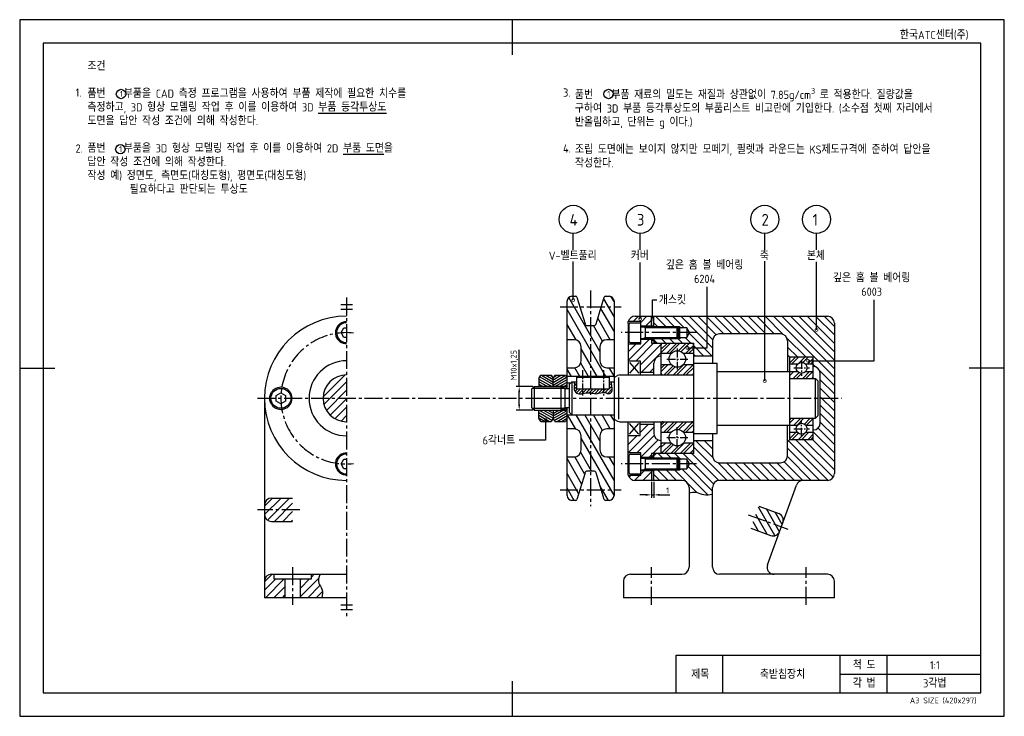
# Model space of a CAD drawing. Header units: millimetres. Extents: x 0 to 420, y 0 to 297.
import ezdxf
from ezdxf.enums import TextEntityAlignment as Align

# ---------------------------------------------------------------- set-up
doc = ezdxf.new("R2010")
doc.units = ezdxf.units.MM
doc.header["$LTSCALE"] = 0.4
doc.linetypes.add('CENTER2', pattern=[28.575, 19.05, -3.175, 3.175, -3.175])
for name, color, linetype in [('가는선', 1, 'Continuous'), ('문자', 2, 'Continuous'), ('외형선', 3, 'Continuous'), ('윤곽선', 5, 'Continuous'), ('중심선', 1, 'CENTER2')]:
    doc.layers.add(name, color=color, linetype=linetype)
doc.styles.get("Standard").update_dxf_attribs({"font": 'isocp.shx', "bigfont": 'whgtxt.shx'})
pattern_1 = [(45, (18.3947, 0), (-1.79605, 1.79605), [])]

# ---------------------------------------------------------------- blocks, each defined once
blk = doc.blocks.new('_DotSmall')
at = {"color": 0, "linetype": 'ByBlock', "const_width": 0.5}
blk.add_lwpolyline([(-0.0625, 0, 1), (0.0625, 0, 1)], format="xyb", close=True, dxfattribs=at)
blk = doc.blocks.new('*U2')
at = {"layer": '가는선'}
h = blk.add_hatch(dxfattribs=at)
h.set_pattern_fill('ANSI31', color=256, angle=75, style=0)
edge = h.paths.add_edge_path()
edge.add_ellipse((244.92, 167.57), major_axis=(1, 0), ratio=1, start_angle=270, end_angle=343)
edge.add_line((245.88, 167.27), (249.38, 178.71))
edge.add_ellipse((249.85, 178.57), major_axis=(0.146, 0.478), ratio=1, start_angle=17, end_angle=90, ccw=False)
edge.add_line((249.85, 179.07), (251.51, 179.07))
edge.add_ellipse((251.51, 177.07), major_axis=(2, 0), ratio=1, start_angle=0, end_angle=90, ccw=False)
edge.add_line((253.51, 177.07), (253.51, 160.57))
edge.add_line((253.51, 160.57), (250.51, 160.57))
edge.add_ellipse((250.51, 157.57), major_axis=(-3, 0), ratio=1, start_angle=270, end_angle=360)
edge.add_line((247.51, 157.57), (247.51, 151.57))
edge.add_ellipse((250.51, 151.57), major_axis=(0, -3), ratio=1, start_angle=270, end_angle=360)
edge.add_line((250.51, 148.57), (253.51, 148.57))
edge.add_line((253.51, 148.57), (253.51, 144.87))
edge.add_line((253.51, 144.87), (233.51, 144.87))
edge.add_line((233.51, 144.87), (233.51, 148.57))
edge.add_line((233.51, 148.57), (236.51, 148.57))
edge.add_ellipse((236.51, 151.57), major_axis=(3, 0), ratio=1, start_angle=270, end_angle=360)
edge.add_line((239.51, 151.57), (239.51, 157.57))
edge.add_ellipse((236.51, 157.57), major_axis=(0, 3), ratio=1, start_angle=270, end_angle=360)
edge.add_line((236.51, 160.57), (233.51, 160.57))
edge.add_line((233.51, 160.57), (233.51, 177.07))
edge.add_ellipse((235.51, 177.07), major_axis=(0, 2), ratio=1, start_angle=0, end_angle=90, ccw=False)
edge.add_line((235.51, 179.07), (237.16, 179.07))
edge.add_ellipse((237.16, 178.57), major_axis=(0.5, 0), ratio=1, start_angle=17, end_angle=90, ccw=False)
edge.add_line((237.64, 178.71), (241.14, 167.27))
edge.add_ellipse((242.09, 167.57), major_axis=(0.292, -0.956), ratio=1, start_angle=270, end_angle=343)
edge.add_line((242.09, 166.57), (244.92, 166.57))
edge = h.paths.add_edge_path()
edge.add_ellipse((244.92, 103.57), major_axis=(-0.292, 0.956), ratio=1, start_angle=270, end_angle=343)
edge.add_line((244.92, 104.57), (242.09, 104.57))
edge.add_ellipse((242.09, 103.57), major_axis=(-1, 0), ratio=1, start_angle=270, end_angle=343)
edge.add_line((241.14, 103.86), (237.64, 92.42))
edge.add_ellipse((237.16, 92.57), major_axis=(-0.146, -0.478), ratio=1, start_angle=17, end_angle=90, ccw=False)
edge.add_line((237.16, 92.07), (235.51, 92.07))
edge.add_ellipse((235.51, 94.07), major_axis=(-2, 0), ratio=1, start_angle=0, end_angle=90, ccw=False)
edge.add_line((233.51, 94.07), (233.51, 110.57))
edge.add_line((233.51, 110.57), (236.51, 110.57))
edge.add_ellipse((236.51, 113.57), major_axis=(3, 0), ratio=1, start_angle=270, end_angle=360)
edge.add_line((239.51, 113.57), (239.51, 119.57))
edge.add_ellipse((236.51, 119.57), major_axis=(0, 3), ratio=1, start_angle=270, end_angle=360)
edge.add_line((236.51, 122.57), (233.51, 122.57))
edge.add_line((233.51, 122.57), (233.51, 127.07))
edge.add_line((233.51, 127.07), (233.51, 128.57))
edge.add_line((233.51, 128.57), (253.51, 128.57))
edge.add_line((253.51, 128.57), (253.51, 127.29))
edge.add_line((253.51, 127.29), (253.51, 122.57))
edge.add_line((253.51, 122.57), (250.51, 122.57))
edge.add_ellipse((250.51, 119.57), major_axis=(-3, 0), ratio=1, start_angle=270, end_angle=360)
edge.add_line((247.51, 119.57), (247.51, 113.57))
edge.add_ellipse((250.51, 113.57), major_axis=(0, -3), ratio=1, start_angle=270, end_angle=360)
edge.add_line((250.51, 110.57), (253.51, 110.57))
edge.add_line((253.51, 110.57), (253.51, 94.07))
edge.add_ellipse((251.51, 94.07), major_axis=(0, -2), ratio=1, start_angle=0, end_angle=90, ccw=False)
edge.add_line((251.51, 92.07), (249.85, 92.07))
edge.add_ellipse((249.85, 92.57), major_axis=(-0.5, 0), ratio=1, start_angle=17, end_angle=90, ccw=False)
edge.add_line((249.38, 92.42), (245.88, 103.86))
h = blk.add_hatch(dxfattribs=at)
h.set_pattern_fill('ANSI31', color=256, scale=0.8)
h.paths.add_polyline_path([(273.51, 159.07), (269.51, 159.07), (269.51, 160.82), (264.91, 160.82), (264.91, 158.82), (259.51, 158.82), (259.51, 151.57), (264.71, 151.57), (264.71, 146.57), (270.51, 146.57), (270.51, 150.57, -0.414214), (273.51, 153.57)])
h.paths.add_polyline_path([(269.51, 170.57), (262.51, 170.57, 0.341999), (259.6, 168.32), (264.91, 168.32), (264.91, 166.32), (269.51, 166.32)])
h.paths.add_polyline_path([(273.51, 117.57, -0.414214), (270.51, 120.57), (270.51, 124.57), (264.71, 124.57), (264.71, 119.57), (259.51, 119.57), (259.51, 112.32), (264.91, 112.32), (264.91, 110.32), (269.51, 110.32), (269.51, 112.07), (273.51, 112.07)])
h.paths.add_polyline_path([(269.51, 104.82), (264.91, 104.82), (264.91, 102.82), (259.6, 102.82, 0.341999), (262.51, 100.57), (269.51, 100.57)])
h = blk.add_hatch(color=256, dxfattribs=at)
h.dxf.hatch_style = 1
h.paths.add_polyline_path([(270.51, 170.57), (269.51, 170.57), (269.51, 166.32), (270.51, 166.32)])
h.paths.add_polyline_path([(270.51, 160.82), (269.51, 160.82), (269.51, 160.07), (270.51, 160.07)])
h.paths.add_polyline_path([(270.51, 111.07), (269.51, 111.07), (269.51, 110.32), (270.51, 110.32)])
h.paths.add_polyline_path([(270.51, 104.82), (269.51, 104.82), (269.51, 100.57), (270.51, 100.57)])
h = blk.add_hatch(dxfattribs=at)
h.set_pattern_fill('ANSI31', color=256, scale=0.8, angle=90)
edge = h.paths.add_edge_path()
edge.add_line((347.51, 135.57), (341.51, 135.57))
edge.add_line((341.51, 135.57), (341.51, 125.07))
edge.add_arc((338.51, 125.07), 3, 270, 360, ccw=False)
edge.add_line((338.51, 122.07), (338.51, 118.07))
edge.add_line((338.51, 118.07), (328.51, 118.07))
edge.add_line((328.51, 118.07), (327.51, 117.07))
edge.add_line((327.51, 117.07), (327.51, 111.07))
edge.add_arc((324.51, 111.07), 3, -90, 0, ccw=False)
edge.add_line((324.51, 108.07), (298.51, 108.07))
edge.add_arc((298.51, 111.07), 3, 180, 270, ccw=False)
edge.add_line((295.51, 111.07), (295.51, 117.57))
edge.add_line((295.51, 117.57), (287.51, 117.57))
edge.add_line((287.51, 117.57), (287.51, 112.07))
edge.add_line((287.51, 112.07), (271.51, 112.07))
edge.add_line((271.51, 112.07), (270.51, 111.07))
edge.add_line((270.51, 111.07), (270.51, 110.07))
edge.add_line((270.51, 110.07), (280.42, 110.07))
edge.add_line((280.42, 110.07), (281.51, 110.07))
edge.add_line((281.51, 110.07), (282.26, 109.63))
edge.add_line((282.26, 109.63), (284.51, 109.63))
edge.add_line((284.51, 109.63), (285.75, 107.57))
edge.add_line((285.75, 107.57), (284.51, 105.5))
edge.add_line((284.51, 105.5), (282.26, 105.5))
edge.add_line((282.26, 105.5), (281.51, 105.07))
edge.add_line((281.51, 105.07), (270.51, 105.07))
edge.add_line((270.51, 105.07), (270.51, 100.57))
edge.add_line((270.51, 100.57), (282.51, 100.57))
edge.add_arc((282.51, 97.57), 3, 0, 90, ccw=False)
edge.add_line((285.51, 97.57), (285.51, 95.14))
edge.add_spline(control_points=[(285.51, 95.14), (286.53, 95.52), (288.63, 95.9), (291.91, 94.12), (294.27, 94.41), (295.51, 94.72)], knot_values=[3.623566, 3.623566, 3.623566, 3.623566, 6.851095, 10.2596, 13.993361, 13.993361, 13.993361, 13.993361], degree=3, periodic=0)
edge.add_line((295.51, 94.72), (295.51, 97.57))
edge.add_arc((298.51, 97.57), 3, 90, 180, ccw=False)
edge.add_line((298.51, 100.57), (344.51, 100.57))
edge.add_arc((344.51, 103.57), 3, 270, 360)
edge.add_line((347.51, 103.57), (347.51, 135.57))
h.paths.add_polyline_path([(347.51, 167.57, 0.414214), (344.51, 170.57), (270.51, 170.57), (270.51, 166.07), (280.42, 166.07), (281.51, 166.07), (282.26, 165.63), (284.51, 165.63), (285.75, 163.57), (284.51, 161.5), (282.26, 161.5), (281.51, 161.07), (270.51, 161.07), (270.51, 160.07), (271.51, 159.07), (287.51, 159.07), (287.51, 153.57), (295.51, 153.57), (295.51, 160.07, -0.414214), (298.51, 163.07), (324.51, 163.07, -0.414214), (327.51, 160.07), (327.51, 154.07), (328.51, 153.07), (338.51, 153.07), (338.51, 149.07, -0.414214), (341.51, 146.07), (341.51, 135.57), (347.51, 135.57)])
h.paths.add_polyline_path([(281.51, 166.07), (280.42, 166.07), (280.85, 165.63), (281.51, 165.63)], flags=17)
h.paths.add_polyline_path([(281.51, 166.07), (281.51, 165.63), (282.26, 165.63)], flags=17)
h.paths.add_polyline_path([(281.51, 161.5), (280.85, 161.5), (280.42, 161.07), (281.51, 161.07)], flags=17)
h.paths.add_polyline_path([(282.26, 161.5), (281.51, 161.5), (281.51, 161.07)], flags=17)
h.paths.add_polyline_path([(281.51, 105.5), (280.85, 105.5), (280.42, 105.07), (281.51, 105.07)], flags=17)
h.paths.add_polyline_path([(282.26, 105.5), (281.51, 105.5), (281.51, 105.07)], flags=17)
h.paths.add_polyline_path([(281.51, 110.07), (280.42, 110.07), (280.85, 109.63), (281.51, 109.63)], flags=17)
h.paths.add_polyline_path([(281.51, 110.07), (281.51, 109.63), (282.26, 109.63)], flags=17)
h = blk.add_hatch(dxfattribs=at)
h.set_pattern_fill('ANSI32', color=256, scale=0.3)
h.paths.add_polyline_path([(287.51, 158.07, 0.414214), (286.51, 159.07), (274.51, 159.07, 0.414214), (273.51, 158.07), (273.51, 154.67), (277.9, 154.67, -0.445148), (283.12, 154.67), (287.51, 154.67)])
h.paths.add_polyline_path([(277.9, 149.97), (273.51, 149.97), (273.51, 146.57, 0.414214), (274.51, 145.57), (286.51, 145.57, 0.414214), (287.51, 146.57), (287.51, 149.97), (283.12, 149.97, -0.445148)])
h.paths.add_polyline_path([(287.51, 124.57, 0.414214), (286.51, 125.57), (274.51, 125.57, 0.414214), (273.51, 124.57), (273.51, 121.17), (277.9, 121.17, -0.445148), (283.12, 121.17), (287.51, 121.17)])
h.paths.add_polyline_path([(277.9, 116.47), (273.51, 116.47), (273.51, 113.07, 0.414214), (274.51, 112.07), (286.51, 112.07, 0.414214), (287.51, 113.07), (287.51, 116.47), (283.12, 116.47, -0.445148)])
h = blk.add_hatch(dxfattribs=at)
h.set_pattern_fill('ANSI32', color=256, scale=0.3)
h.paths.add_polyline_path([(338.51, 152.77, 0.414214), (338.21, 153.07), (328.81, 153.07, 0.414214), (328.51, 152.77), (328.51, 150.13), (331.77, 150.13, -0.445148), (335.25, 150.13), (338.51, 150.13)])
h.paths.add_polyline_path([(331.77, 147), (328.51, 147), (328.51, 144.37, 0.414214), (328.81, 144.07), (338.21, 144.07, 0.414214), (338.51, 144.37), (338.51, 147), (335.25, 147, -0.445148)])
h.paths.add_polyline_path([(338.51, 126.77, 0.414214), (338.21, 127.07), (328.81, 127.07, 0.414214), (328.51, 126.77), (328.51, 124.13), (331.77, 124.13, -0.445148), (335.25, 124.13), (338.51, 124.13)])
h.paths.add_polyline_path([(331.77, 121), (328.51, 121), (328.51, 118.37, 0.414214), (328.81, 118.07), (338.21, 118.07, 0.414214), (338.51, 118.37), (338.51, 121), (335.25, 121, -0.445148)])
h = blk.add_hatch(dxfattribs=at)
h.set_pattern_fill('ANSI31', color=256, scale=0.8)
h.set_pattern_definition(pattern_1)
h.paths.add_polyline_path([(139.43, 135.57), (129.43, 135.57, 0.414214), (139.43, 125.57)])
h.paths.add_polyline_path([(139.43, 145.57, 0.414214), (129.43, 135.57), (139.43, 135.57)])
h = blk.add_hatch(dxfattribs=at)
h.set_pattern_fill('ANSI31', color=256, scale=0.3, angle=105.0002, style=0)
h.paths.add_polyline_path([(221.51, 130.57), (227.51, 130.57), (227.51, 130.57), (227.51, 127.07), (226.75, 125.75), (222.27, 125.75), (221.51, 127.07), (221.51, 130.57)])
h.paths.add_polyline_path([(227.51, 140.57), (221.51, 140.57), (221.51, 140.57), (221.51, 144.07), (222.27, 145.38), (226.75, 145.38), (227.51, 144.07), (227.51, 140.57)])
h = blk.add_hatch(dxfattribs=at)
h.set_pattern_fill('ANSI31', color=256, scale=0.3, angle=-15, style=0)
h.paths.add_polyline_path([(227.51, 130.57), (227.51, 130.57), (230.78, 130.57), (231.95, 131.24), (233.12, 131.24), (233.51, 130.57), (233.51, 128.57), (233.51, 127.07), (232.75, 125.75), (228.27, 125.75), (227.51, 127.07)])
h.paths.add_polyline_path([(230.78, 140.57), (227.51, 140.57), (227.51, 140.57), (227.51, 144.07), (228.27, 145.38), (232.75, 145.38), (233.51, 144.07), (233.51, 140.57), (233.12, 139.89), (231.95, 139.89)])
h = blk.add_hatch(dxfattribs=at)
h.set_pattern_fill('ANSI31', color=256, scale=0.3)
edge = h.paths.add_edge_path()
edge.add_spline(control_points=[(236.39, 142.57), (236.51, 142.18), (236.74, 141.12), (236.25, 139.41), (238.06, 136.67), (242.01, 138.54), (245.95, 136.97), (249.1, 138.66), (251.74, 137.07), (253.15, 139.23), (252.46, 140.95), (252.47, 142.16), (252.5, 142.57)], knot_values=[1.227536, 1.227536, 1.227536, 1.227536, 2.442518, 4.495854, 6.289335, 10.870122, 14.731984, 18.535303, 20.564975, 22.186813, 24.642077, 25.855107, 25.855107, 25.855107, 25.855107], degree=3, periodic=0)
edge.add_line((252.5, 142.57), (251.51, 142.57))
edge.add_line((251.51, 142.57), (251.51, 139.57))
edge.add_line((251.51, 139.57), (237.51, 139.57))
edge.add_line((237.51, 139.57), (237.51, 142.57))
edge.add_line((237.51, 142.57), (236.39, 142.57))
h = blk.add_hatch(dxfattribs=at)
h.set_pattern_fill('ANSI31', color=256, scale=0.8)
h.set_pattern_definition(pattern_1)
h.paths.add_polyline_path([(116.43, 93.07), (107.43, 93.07, 0.414214), (104.43, 90.07), (104.43, 86.07, 0.414214), (107.43, 83.07), (116.43, 83.07)])
h = blk.add_hatch(dxfattribs=at)
h.set_pattern_fill('ANSI31', color=256, scale=0.8, angle=75)
h.paths.add_polyline_path([(325.55, 82.65, 0.414214), (323.75, 86.5), (315.3, 89.58), (311.88, 80.18), (320.33, 77.1, 0.414214), (324.18, 78.9)])
h = blk.add_hatch(dxfattribs=at)
h.set_pattern_fill('ANSI31', color=256, scale=0.8)
h.set_pattern_definition(pattern_1)
h.paths.add_polyline_path([(113.13, 58.57), (108.43, 58.57), (108.43, 60.57), (107.43, 60.57, 0.414214), (104.43, 57.57), (104.43, 50.57), (113.13, 50.57)])
edge = h.paths.add_edge_path()
edge.add_spline(control_points=[(128.84, 50.57), (129.22, 51.84), (129.43, 53.95), (127.02, 57.04), (127.5, 59.21), (128.1, 60.57)], knot_values=[2.991049, 2.991049, 2.991049, 2.991049, 6.840373, 9.520694, 13.697757, 13.697757, 13.697757, 13.697757], degree=3, periodic=0)
edge.add_line((128.1, 60.57), (124.43, 60.57))
edge.add_line((124.43, 60.57), (124.43, 58.57))
edge.add_line((124.43, 58.57), (119.73, 58.57))
edge.add_line((119.73, 58.57), (119.73, 50.57))
edge.add_line((119.73, 50.57), (128.84, 50.57))
for p, q in [((236.14, 198.91), (236.14, 205.88)), ((264.72, 198.88), (264.72, 205.88)), ((317.83, 198.88), (317.83, 205.88)), ((339.88, 198.82), (339.88, 205.88)), ((236.14, 177.51), (236.14, 193.89)), ((264.72, 169.46), (264.72, 193.55)), ((317.83, 142.97), (317.83, 194.11)), ((339.88, 164.74), (339.88, 193.75)), ((293.25, 157.05), (293.25, 183.05)), ((364.53, 151.59), (364.53, 177.58)), ((213.07, 140.57), (213.07, 156.3)), ((284.85, 157.05), (293.25, 157.05)), ((336.33, 151.59), (364.53, 151.59)), ((218.88, 140.57), (211.82, 140.57)), ((213.07, 133.07), (213.07, 138.07)), ((218.88, 130.57), (211.82, 130.57)), ((269.51, 99.94), (269.51, 93.16)), ((270.51, 99.94), (270.51, 93.16)), ((267.01, 94.41), (264.51, 94.41)), ((269.51, 94.41), (270.51, 94.41)), ((273.01, 94.41), (277.26, 94.41))]:
    blk.add_line(p, q)
for points in [[(269.95, 169.61), (269.95, 177.58), (271.83, 177.58)], [(224.34, 126.3), (224.34, 117.8), (213.1, 117.8)]]:
    blk.add_lwpolyline(points)
for centre in [(43.22, 265.32), (251.17, 265.32), (42.93, 241.77)]:
    blk.add_circle(centre, 2)
for points in [[(212.65, 138.07), (213.49, 138.07), (213.07, 140.57)], [(212.65, 133.07), (213.49, 133.07), (213.07, 130.57)], [(267.01, 94.82), (267.01, 93.99), (269.51, 94.41)], [(273.01, 94.82), (273.01, 93.99), (270.51, 94.41)]]:
    blk.add_solid(points)
at = {"layer": 'Defpoints'}
blk.add_lwpolyline([(0, 0), (420, 0), (420, 297), (0, 297)], close=True, dxfattribs=at)
at = {"layer": '가는선'}
for p, q in [((136.93, 175.57), (141.93, 175.57)), ((136.93, 173.57), (141.93, 173.57)), ((266.91, 165.59), (266.08, 166.07)), ((280.9, 165.59), (266.91, 165.59)), ((281.51, 166.07), (270.51, 166.07)), ((281.51, 166.07), (282.26, 165.63)), ((266.91, 161.55), (266.08, 161.07)), ((266.91, 161.55), (280.9, 161.55)), ((270.51, 161.07), (281.51, 161.07)), ((281.51, 161.07), (282.26, 161.5)), ((232.06, 139.82), (218.76, 139.82)), ((233.51, 140.57), (227.51, 140.57)), ((218.76, 131.31), (232.06, 131.31)), ((227.51, 130.57), (233.51, 130.57)), ((266.91, 109.59), (266.08, 110.07)), ((280.9, 109.59), (266.91, 109.59)), ((281.51, 110.07), (270.51, 110.07)), ((281.51, 110.07), (282.26, 109.63)), ((266.91, 105.55), (266.08, 105.07)), ((266.91, 105.55), (280.9, 105.55)), ((270.51, 105.07), (281.51, 105.07)), ((281.51, 105.07), (282.26, 105.5)), ((107.43, 93.07), (116.43, 93.07)), ((315.3, 89.58), (323.75, 86.5)), ((107.43, 83.07), (116.43, 83.07)), ((311.88, 80.18), (320.33, 77.1)), ((136.93, 47.57), (141.93, 47.57)), ((136.93, 45.57), (141.93, 45.57)), ((300, 10), (300, 26)), ((350, 10), (350, 26)), ((370, 10), (370, 26)), ((350, 17.99), (410, 17.99))]:
    blk.add_line(p, q, dxfattribs=at)
for centre, start, end in [((107.43, 90.07), 90, 180), ((107.43, 86.07), 180, 270), ((322.73, 83.68), 340, 70), ((321.36, 79.92), 250, 340)]:
    blk.add_arc(centre, 3, start, end, dxfattribs=at)
for points, knots in [([(236.39, 142.57), (236.51, 142.18), (236.74, 141.12), (236.25, 139.41), (238.06, 136.67), (242.01, 138.54), (245.95, 136.97), (249.1, 138.66), (251.74, 137.07), (253.15, 139.23), (252.46, 140.95), (252.47, 142.16), (252.5, 142.57)], [1.227536, 1.227536, 1.227536, 1.227536, 2.442518, 4.495854, 6.289335, 10.870122, 14.731984, 18.535303, 20.564975, 22.186813, 24.642077, 25.855107, 25.855107, 25.855107, 25.855107]), ([(285.51, 95.14), (286.53, 95.52), (288.63, 95.9), (291.91, 94.12), (294.27, 94.41), (295.51, 94.72)], [3.623566, 3.623566, 3.623566, 3.623566, 6.851095, 10.2596, 13.993361, 13.993361, 13.993361, 13.993361]), ([(128.1, 60.57), (127.5, 59.21), (127.02, 57.04), (129.43, 53.95), (129.22, 51.84), (128.84, 50.57)], [2.991049, 2.991049, 2.991049, 2.991049, 7.168113, 9.848433, 13.697757, 13.697757, 13.697757, 13.697757])]:
    blk.add_open_spline(points, degree=3, knots=knots, dxfattribs=at)
at = {"layer": '외형선'}
for p, q in [((210, 297), (210, 282)), ((233.51, 139.57), (233.51, 177.07)), ((235.51, 179.07), (237.16, 179.07)), ((237.64, 178.71), (241.14, 167.27)), ((245.88, 167.27), (249.38, 178.71)), ((249.85, 179.07), (251.51, 179.07)), ((253.51, 177.07), (253.51, 94.07)), ((264.91, 168.32), (259.6, 168.32)), ((262.51, 170.57), (344.51, 170.57)), ((264.91, 158.82), (264.91, 168.32)), ((269.51, 166.07), (269.51, 170.57)), ((270.51, 166.07), (270.51, 170.57)), ((137.12, 163.57), (138.28, 165.57)), ((138.28, 165.57), (139.43, 165.57)), ((242.09, 166.57), (244.92, 166.57)), ((259.51, 167.45), (259.51, 145.57)), ((259.91, 159.82), (259.91, 167.32)), ((260.41, 167.82), (264.91, 167.82)), ((270.51, 166.32), (264.91, 166.32)), ((265.01, 166.07), (280.42, 166.07)), ((266.91, 161.07), (266.91, 166.07)), ((280.42, 161.07), (280.42, 166.07)), ((280.91, 165.58), (280.42, 166.07)), ((280.42, 166.07), (280.85, 165.63)), ((284.51, 165.63), (280.85, 165.63)), ((280.91, 165.58), (280.91, 161.56)), ((281.51, 166.07), (281.51, 161.07)), ((285.75, 163.57), (284.51, 165.63)), ((284.51, 165.63), (284.51, 161.5)), ((347.51, 167.57), (347.51, 103.57)), ((138.28, 161.57), (137.12, 163.57)), ((139.43, 161.57), (138.28, 161.57)), ((236.51, 160.57), (233.51, 160.57)), ((253.51, 160.57), (250.51, 160.57)), ((264.91, 160.82), (270.51, 160.82)), ((265.01, 161.07), (280.42, 161.07)), ((269.51, 161.07), (269.51, 159.07)), ((270.51, 160.07), (269.51, 160.07)), ((270.51, 161.07), (270.51, 159.07)), ((271.51, 159.07), (270.51, 160.07)), ((280.91, 161.56), (280.42, 161.07)), ((280.85, 161.5), (280.42, 161.07)), ((280.85, 161.5), (284.51, 161.5)), ((284.51, 161.5), (285.75, 163.57)), ((295.51, 160.07), (295.51, 150.57)), ((324.51, 163.07), (298.51, 163.07)), ((327.51, 160.07), (327.51, 147.07)), ((239.51, 151.57), (239.51, 157.57)), ((247.51, 157.57), (247.51, 151.57)), ((259.51, 158.82), (264.91, 158.82)), ((260.41, 159.32), (264.91, 159.32)), ((269.51, 159.07), (287.51, 159.07)), ((273.51, 159.07), (273.51, 145.57)), ((287.51, 112.07), (287.51, 159.07)), ((259.51, 151.57), (264.71, 151.57)), ((264.71, 151.57), (264.71, 145.57)), ((277.9, 154.67), (273.51, 154.67)), ((287.51, 154.67), (283.12, 154.67)), ((295.51, 153.57), (287.51, 153.57)), ((328.51, 153.07), (327.51, 154.07)), ((338.51, 153.07), (328.51, 153.07)), ((328.51, 118.07), (328.51, 153.07)), ((338.51, 144.07), (338.51, 153.07)), ((0, 148.5), (15, 148.5)), ((233.51, 148.57), (236.51, 148.57)), ((250.51, 148.57), (253.51, 148.57)), ((264.05, 150.81), (260.16, 146.32)), ((260.16, 150.81), (264.05, 146.32)), ((270.51, 145.57), (270.51, 150.57)), ((273.51, 149.97), (277.9, 149.97)), ((283.12, 149.97), (287.51, 149.97)), ((287.51, 150.57), (297.51, 150.57)), ((297.51, 120.57), (297.51, 150.57)), ((297.51, 147.07), (328.51, 147.07)), ((331.77, 150.13), (328.51, 150.13)), ((328.51, 147), (331.77, 147)), ((338.51, 150.13), (335.25, 150.13)), ((335.25, 147), (338.51, 147)), ((420, 148.5), (405, 148.5)), ((221.51, 144.07), (222.27, 145.38)), ((221.51, 144.07), (221.51, 140.57)), ((222.27, 145.38), (226.75, 145.38)), ((226.75, 145.38), (227.51, 144.07)), ((227.51, 144.07), (228.27, 145.38)), ((227.51, 140.57), (227.51, 144.07)), ((228.27, 145.38), (232.75, 145.38)), ((232.75, 145.38), (233.51, 144.07)), ((253.51, 144.87), (233.51, 144.87)), ((237.51, 144.57), (237.51, 139.57)), ((237.51, 144.57), (251.51, 144.57)), ((251.51, 144.57), (251.51, 139.57)), ((254.01, 144.71), (255.03, 145.3)), ((255.5, 126.64), (255.5, 144.49)), ((256.03, 145.57), (287.51, 145.57)), ((270.51, 146.57), (264.71, 146.57)), ((328.51, 144.07), (339.51, 144.07)), ((339.51, 127.07), (339.51, 144.07)), ((340.51, 143.07), (339.51, 144.07)), ((340.51, 143.07), (340.51, 128.07)), ((341.51, 125.07), (341.51, 146.07)), ((218.51, 139.57), (219.51, 140.57)), ((218.51, 131.57), (218.51, 139.57)), ((219.51, 140.57), (219.51, 130.57)), ((219.51, 140.57), (230.78, 140.57)), ((221.51, 140.57), (221.51, 140.57)), ((227.51, 140.57), (221.51, 140.57)), ((227.51, 140.57), (227.51, 140.57)), ((227.51, 140.57), (227.51, 140.57)), ((230.78, 140.57), (230.78, 130.57)), ((232.51, 139.57), (230.78, 140.57)), ((231.95, 139.89), (230.78, 140.57)), ((233.12, 139.89), (231.95, 139.89)), ((232.51, 139.57), (232.51, 131.57)), ((234.51, 139.57), (232.51, 139.57)), ((233.51, 140.57), (233.12, 139.89)), ((233.12, 139.89), (233.12, 139.57)), ((233.51, 142.11), (235.05, 142.11)), ((234.51, 141.57), (235.51, 142.57)), ((234.51, 129.57), (234.51, 141.57)), ((235.51, 142.57), (235.51, 128.57)), ((235.51, 142.57), (237.51, 142.57)), ((237.51, 139.57), (251.51, 139.57)), ((251.51, 142.57), (253.51, 142.57)), ((104.43, 135.57), (104.43, 50.57)), ((109.43, 136.72), (111.43, 137.88)), ((109.43, 134.41), (109.43, 136.72)), ((111.43, 133.26), (109.43, 134.41)), ((111.43, 137.88), (113.43, 136.72)), ((113.43, 134.41), (111.43, 133.26)), ((113.43, 136.72), (113.43, 134.41)), ((218.51, 131.57), (219.51, 130.57)), ((219.51, 130.57), (230.78, 130.57)), ((221.51, 130.57), (221.51, 130.57)), ((221.51, 127.07), (221.51, 130.57)), ((221.51, 130.57), (227.51, 130.57)), ((227.51, 130.57), (227.51, 130.57)), ((227.51, 130.57), (227.51, 127.07)), ((227.51, 130.57), (227.51, 130.57)), ((232.51, 131.57), (230.78, 130.57)), ((230.78, 130.57), (231.95, 131.24)), ((231.95, 131.24), (233.12, 131.24)), ((234.51, 131.57), (232.51, 131.57)), ((233.12, 131.57), (233.12, 131.24)), ((233.12, 131.24), (233.51, 130.57)), ((233.51, 94.07), (233.51, 131.57)), ((222.27, 125.75), (221.51, 127.07)), ((227.51, 127.07), (226.75, 125.75)), ((228.27, 125.75), (227.51, 127.07)), ((233.51, 127.07), (232.75, 125.75)), ((233.51, 128.57), (253.51, 128.57)), ((234.51, 129.57), (235.51, 128.57)), ((254.01, 126.43), (255.03, 125.84)), ((328.51, 127.07), (339.51, 127.07)), ((338.51, 118.07), (338.51, 127.07)), ((340.51, 128.07), (339.51, 127.07)), ((222.27, 125.75), (226.75, 125.75)), ((228.27, 125.75), (232.75, 125.75)), ((236.51, 122.57), (233.51, 122.57)), ((253.51, 122.57), (250.51, 122.57)), ((256.03, 125.57), (287.51, 125.57)), ((259.51, 103.68), (259.51, 125.57)), ((260.16, 120.32), (264.05, 124.81)), ((264.05, 120.32), (260.16, 124.81)), ((264.71, 119.57), (264.71, 125.57)), ((264.71, 124.57), (270.51, 124.57)), ((270.51, 125.57), (270.51, 120.57)), ((273.51, 125.57), (273.51, 112.07)), ((297.51, 124.07), (328.51, 124.07)), ((327.51, 111.07), (327.51, 124.07)), ((328.51, 124.13), (331.77, 124.13)), ((335.25, 124.13), (338.51, 124.13)), ((239.51, 113.57), (239.51, 119.57)), ((247.51, 119.57), (247.51, 113.57)), ((264.71, 119.57), (259.51, 119.57)), ((273.51, 121.17), (277.9, 121.17)), ((283.12, 121.17), (287.51, 121.17)), ((287.51, 120.57), (297.51, 120.57)), ((295.51, 120.57), (295.51, 111.07)), ((327.51, 117.07), (328.51, 118.07)), ((331.77, 121), (328.51, 121)), ((328.51, 118.07), (338.51, 118.07)), ((338.51, 121), (335.25, 121)), ((277.9, 116.47), (273.51, 116.47)), ((287.51, 116.47), (283.12, 116.47)), ((287.51, 117.57), (295.51, 117.57)), ((137.12, 107.57), (138.28, 109.57)), ((138.28, 109.57), (139.43, 109.57)), ((233.51, 110.57), (236.51, 110.57)), ((250.51, 110.57), (253.51, 110.57)), ((264.91, 112.32), (259.51, 112.32)), ((259.91, 103.82), (259.91, 111.32)), ((260.41, 111.82), (264.91, 111.82)), ((264.91, 102.82), (264.91, 112.32)), ((270.51, 110.32), (264.91, 110.32)), ((265.01, 110.07), (280.42, 110.07)), ((266.91, 105.07), (266.91, 110.07)), ((287.51, 112.07), (269.51, 112.07)), ((269.51, 112.07), (269.51, 110.07)), ((269.51, 111.07), (270.51, 111.07)), ((270.51, 111.07), (271.51, 112.07)), ((270.51, 110.07), (270.51, 112.07)), ((280.42, 105.07), (280.42, 110.07)), ((280.91, 109.58), (280.42, 110.07)), ((280.42, 110.07), (280.85, 109.63)), ((284.51, 109.63), (280.85, 109.63)), ((280.91, 109.58), (280.91, 105.56)), ((281.51, 110.07), (281.51, 105.07)), ((285.75, 107.57), (284.51, 109.63)), ((284.51, 109.63), (284.51, 105.5)), ((138.28, 105.57), (137.12, 107.57)), ((139.43, 105.57), (138.28, 105.57)), ((265.01, 105.07), (280.42, 105.07)), ((269.51, 105.07), (269.51, 100.57)), ((270.51, 100.57), (270.51, 105.07)), ((280.91, 105.56), (280.42, 105.07)), ((280.85, 105.5), (280.42, 105.07)), ((280.85, 105.5), (284.51, 105.5)), ((284.51, 105.5), (285.75, 107.57)), ((298.51, 108.07), (324.51, 108.07)), ((241.14, 103.86), (237.64, 92.42)), ((244.92, 104.57), (242.09, 104.57)), ((249.38, 92.42), (245.88, 103.86)), ((259.6, 102.82), (264.91, 102.82)), ((260.41, 103.32), (264.91, 103.32)), ((264.91, 104.82), (270.51, 104.82)), ((282.51, 100.57), (262.51, 100.57)), ((285.51, 97.57), (285.51, 63.57)), ((295.51, 63.57), (295.51, 97.57)), ((344.51, 100.57), (298.51, 100.57)), ((318.97, 64.59), (331.35, 98.59)), ((237.16, 92.07), (235.51, 92.07)), ((251.51, 92.07), (249.85, 92.07)), ((107.43, 60.57), (139.43, 60.57)), ((108.43, 60.57), (108.43, 58.57)), ((124.43, 58.57), (124.43, 60.57)), ((260.51, 60.57), (282.51, 60.57)), ((344.51, 60.57), (298.51, 60.57)), ((108.43, 58.57), (124.43, 58.57)), ((113.13, 58.57), (113.13, 50.57)), ((119.73, 50.57), (119.73, 58.57)), ((257.51, 57.57), (257.51, 50.57)), ((347.51, 50.57), (347.51, 57.57)), ((139.43, 50.57), (104.43, 50.57)), ((347.51, 50.57), (257.51, 50.57)), ((210, 15), (210, 0))]:
    blk.add_line(p, q, dxfattribs=at)
for centre, radius in [((236.14, 211.88), 6), ((264.72, 211.88), 6), ((317.83, 211.88), 6), ((339.88, 211.88), 6), ((280.51, 152.32), 3.51), ((333.51, 148.57), 2.34), ((111.43, 135.57), 4.25), ((280.51, 118.82), 3.51), ((333.51, 122.57), 2.34)]:
    blk.add_circle(centre, radius, dxfattribs=at)
for centre, radius, start, end in [((235.51, 177.07), 2, 90, 180), ((237.16, 178.57), 0.5, 17, 90), ((249.85, 178.57), 0.5, 90, 163), ((251.51, 177.07), 2, 0, 90), ((139.43, 135.57), 35, 90, 270), ((262.51, 167.57), 3, 90, 165.5225), ((344.51, 167.57), 3, 0, 90), ((139.43, 163.57), 4.75, 125.1712, 270), ((139.43, 163.57), 4.25, 90, 270), ((242.09, 167.57), 1, 197, 270), ((244.92, 167.57), 1, 270, 343), ((260.41, 167.32), 0.5, 90, 180), ((265.01, 166.17), 0.1, 180, 270), ((236.51, 157.57), 3, 0, 90), ((250.51, 157.57), 3, 90, 180), ((260.41, 159.82), 0.5, 180, 270), ((265.01, 160.97), 0.1, 90, 180), ((298.51, 160.07), 3, 90, 180), ((324.51, 160.07), 3, 0, 90), ((274.51, 158.07), 1, 90, 180), ((286.51, 158.07), 1, 0, 90), ((139.43, 135.57), 16, 90, 270), ((236.51, 151.57), 3, 270, 0), ((250.51, 151.57), 3, 180, 270), ((273.51, 150.57), 3, 90, 180), ((328.81, 152.77), 0.3, 90, 180), ((338.21, 152.77), 0.3, 0, 90), ((333.51, 145.53), 2.34, 139.4677, 140.9113), ((333.51, 145.53), 2.34, 39.0887, 40.5323), ((338.51, 146.07), 3, 0, 90), ((139.43, 135.57), 10, 90, 270), ((254.51, 143.84), 1, 120, 180), ((256.03, 143.57), 2, 90, 120), ((274.51, 146.57), 1, 180, 270), ((286.51, 146.57), 1, 270, 0), ((328.81, 144.37), 0.3, 180, 270), ((338.21, 144.37), 0.3, 270, 0), ((111.43, 135.57), 4.75, 215.1712, 144.8288), ((254.51, 127.29), 1, 180, 240), ((328.81, 126.77), 0.3, 90, 180), ((338.21, 126.77), 0.3, 0, 90), ((236.51, 119.57), 3, 0, 90), ((250.51, 119.57), 3, 90, 180), ((256.03, 127.57), 2, 240, 270), ((274.51, 124.57), 1, 90, 180), ((286.51, 124.57), 1, 0, 90), ((333.51, 125.61), 2.34, 219.0887, 220.5323), ((333.51, 125.61), 2.34, 319.4677, 320.9113), ((338.51, 125.07), 3, 270, 0), ((273.51, 120.57), 3, 180, 270), ((328.81, 118.37), 0.3, 180, 270), ((338.21, 118.37), 0.3, 270, 0), ((236.51, 113.57), 3, 270, 0), ((250.51, 113.57), 3, 180, 270), ((139.43, 107.57), 4.75, 90, 234.8288), ((139.43, 107.57), 4.25, 90, 270), ((260.41, 111.32), 0.5, 90, 180), ((265.01, 110.17), 0.1, 180, 270), ((274.51, 113.07), 1, 180, 270), ((286.51, 113.07), 1, 270, 0), ((298.51, 111.07), 3, 180, 270), ((324.51, 111.07), 3, 270, 0), ((265.01, 104.97), 0.1, 90, 180), ((242.09, 103.57), 1, 90, 163), ((244.92, 103.57), 1, 17, 90), ((262.51, 103.57), 3, 194.4775, 270), ((260.41, 103.82), 0.5, 180, 270), ((344.51, 103.57), 3, 270, 0), ((282.51, 97.57), 3, 0, 90), ((298.51, 97.57), 3, 90, 180), ((235.51, 94.07), 2, 180, 270), ((237.16, 92.57), 0.5, 270, 343), ((249.85, 92.57), 0.5, 197, 270), ((251.51, 94.07), 2, 270, 0), ((282.51, 63.57), 3, 270, 0), ((298.51, 63.57), 3, 180, 270), ((321.79, 63.57), 3, 160, 270), ((107.43, 57.57), 3, 90, 180), ((260.51, 57.57), 3, 90, 180), ((344.51, 57.57), 3, 0, 90)]:
    blk.add_arc(centre, radius, start, end, dxfattribs=at)
for points, knots in [([(136.7, 167.45), (136.81, 167.53), (136.93, 167.61), (137.54, 167.96), (138.1, 168.17), (138.95, 168.3), (139.19, 168.32), (139.43, 168.32)], [-1.0736433, -1.0736433, -1.0736433, -1.0736433, -1.0333957, -1.0333957, -0.8769106, -0.8769106, -0.8146776, -0.8146776, -0.8146776, -0.8146776]), ([(259.51, 167.45), (259.51, 167.53), (259.51, 167.61), (259.53, 167.96), (259.57, 168.17), (259.6, 168.3), (259.6, 168.32), (259.6, 168.32)], [-1.0736433, -1.0736433, -1.0736433, -1.0736433, -1.0333957, -1.0333957, -0.8769106, -0.8769106, -0.8146776, -0.8146776, -0.8146776, -0.8146776]), ([(107.55, 132.83), (107.47, 132.95), (107.39, 133.07), (107.04, 133.68), (106.83, 134.23), (106.66, 135.35), (106.66, 135.88), (106.86, 136.97), (107.06, 137.51), (107.4, 138.09), (107.48, 138.2), (107.55, 138.3)], [-1.0736433, -1.0736433, -1.0736433, -1.0736433, -1.0333957, -1.0333957, -0.8769106, -0.8769106, -0.7443096, -0.7443096, -0.5935357, -0.5935357, -0.5568588, -0.5568588, -0.5568588, -0.5568588]), ([(139.43, 102.82), (139.16, 102.82), (138.88, 102.84), (138.03, 102.99), (137.49, 103.2), (136.91, 103.54), (136.8, 103.61), (136.7, 103.68)], [-0.8146776, -0.8146776, -0.8146776, -0.8146776, -0.7443096, -0.7443096, -0.5935357, -0.5935357, -0.5568588, -0.5568588, -0.5568588, -0.5568588]), ([(259.6, 102.82), (259.6, 102.82), (259.6, 102.84), (259.57, 102.99), (259.53, 103.2), (259.51, 103.54), (259.51, 103.61), (259.51, 103.68)], [-0.8146776, -0.8146776, -0.8146776, -0.8146776, -0.7443096, -0.7443096, -0.5935357, -0.5935357, -0.5568588, -0.5568588, -0.5568588, -0.5568588]), ([(334.17, 100.57), (333.95, 100.57), (333.72, 100.54), (333.29, 100.45), (333.08, 100.37), (332.53, 100.11), (332.21, 99.88), (331.69, 99.3), (331.48, 98.96), (331.35, 98.59)], [-0.3673904, -0.3673904, -0.3673904, -0.3673904, -0.3008886, -0.3008886, -0.2343867, -0.2343867, -0.1171933, -0.1171933, 0, 0, 0, 0])]:
    blk.add_open_spline(points, degree=3, knots=knots, dxfattribs=at)
at = {"layer": '윤곽선'}
for p, q in [((280, 26), (410, 26)), ((280, 10), (280, 26))]:
    blk.add_line(p, q, dxfattribs=at)
blk.add_lwpolyline([(10, 10), (410, 10), (410, 287), (10, 287)], close=True, dxfattribs=at)
at = {"layer": '중심선'}
for p, q in [((243.51, 181.57), (243.51, 89.57)), ((139.43, 178.57), (139.43, 42.57)), ((230.51, 174.57), (256.51, 174.57)), ((288.75, 163.57), (256.51, 163.57)), ((101.43, 135.57), (350.51, 135.57)), ((288.75, 107.57), (256.51, 107.57)), ((230.51, 96.57), (256.51, 96.57)), ((119.43, 88.07), (101.43, 88.07)), ((310.77, 85.91), (327.68, 79.75)), ((116.43, 63.57), (116.43, 47.57)), ((269.51, 47.57), (269.51, 63.57)), ((335.51, 47.57), (335.51, 63.57))]:
    blk.add_line(p, q, dxfattribs=at)
at = {"layer": '중심선', "ltscale": 0.5}
for p, q in [((280.51, 156.83), (280.51, 147.81)), ((276, 152.32), (285.02, 152.32)), ((333.51, 151.91), (333.51, 145.23)), ((240.01, 147.57), (240.01, 136.57)), ((249.01, 147.57), (249.01, 136.57)), ((330.17, 148.57), (336.85, 148.57)), ((280.51, 114.31), (280.51, 123.33)), ((330.17, 122.57), (336.85, 122.57)), ((333.51, 119.23), (333.51, 125.91)), ((276, 118.82), (285.02, 118.82))]:
    blk.add_line(p, q, dxfattribs=at)
at = {"layer": '중심선'}
blk.add_arc((139.43, 135.57), 28, 83.8612, 276.1388, dxfattribs=at)
at = {"xscale": 2.5, "yscale": 2.5, "zscale": 2.5}
for p, rotation in [((236.14, 177.51), 270), ((264.72, 169.46), 270), ((269.95, 169.61), 270), ((339.88, 164.74), 270), ((284.85, 157.05), 180), ((336.33, 151.59), 180), ((317.83, 142.97), 270), ((224.34, 126.3), 90)]:
    blk.add_blockref('_DotSmall', p, dxfattribs=dict(at, rotation=rotation))
for s, insert, char_height, width, attachment_point in [('\\A1;조건\\P\\P품번 {\\fGulim|b0|i0|c129|p50;   } 부품을 CAD 측정 프로그램을 사용하여 부품 제작에 필요한 치수를 측정하고, 3D 형상 모델링 작업 후 이를 이용하여 3D {\\L부품 등각투상도} 도면을 답안 작성 조건에 의해 작성한다.\\P\\P품번 {\\fGulim|b0|i0|c129|p50;   } 부품을 3D 형상 모델링 작업 후 이를 이용하여 2D {\\L부품 도면}을 답안 작성 조건에 의해 작성한다.\\P작성 예) 정면도, 측면도(대칭도형), 평면도(대칭도형)\\P         필요하다고 판단되는 투상도', (28.89, 250.86), 3.5, 137.1323, 4), ('\\A1;\\P\\P품번 {\\fGulim|b0|i0|c129|p50;   } 부품 재료의 밀도는 재질과 상관없이 7.85g/cm{\\H0.7x;\\S3^ ;} 로 적용한다. 질량값을 구하여 3D 부품 등각투상도의 부품리스트 비고란에 기입한다. (소수점 첫째 자리에서 반올림하고, 단위는 g 이다.)\\P\\P조립 도면에는 보이지 않지만 모떼기, 필렛과 라운드는 KS제도규격에 준하여 답안을 작성한다.', (236.85, 256.79), 3.5, 137.1323, 4), ('\\A1;1.', (23.84, 265.95), 3.5, 138.2804, 4), ('1', (42.71, 266.61), 2.5, 11.5937, 1), ('\\A1;3.', (231.8, 265.95), 3.5, 138.2804, 4), ('1', (250.67, 266.61), 2.5, 11.5937, 1), ('\\A1;2.', (23.84, 242.09), 3.5, 138.2804, 4), ('\\A1;4.', (231.8, 242.09), 3.5, 138.2804, 4), ('1', (42.42, 243.07), 2.5, 11.5937, 1)]:
    blk.add_mtext(s, dxfattribs=dict(insert=insert, char_height=char_height, width=width, attachment_point=attachment_point))
at = {"layer": '문자'}
for s, height, p in [('한국ATC센터(주)', 3.5, (390.08, 290.48)), ('3', 5, (264.88, 211.7)), ('2', 5, (317.99, 211.7)), ('4', 5, (236.3, 211.7)), ('1', 5, (339.37, 211.7)), ('척 도', 3.5, (360.24, 21.79)), ('1:1', 3.5, (390.34, 21.79)), ('제목', 3.5, (290.3, 17.81)), ('축받침장치', 3.5, (325.41, 17.81)), ('각 법', 3.5, (360.24, 14.05)), ('3각법', 3.5, (390.34, 14.05)), ('A3 SIZE (420x297)', 2.5, (393.91, 6.75))]:
    blk.add_text(s, height=height, dxfattribs=at).set_placement(p, align=Align.MIDDLE_CENTER)
for s, p in [('개스킷', (272.65, 175.63)), ('6각너트', (197.48, 115.88))]:
    blk.add_text(s, height=3.5, dxfattribs=at).set_placement(p)
at = {"layer": '문자', "char_height": 3.5, "attachment_point": 5}
for s, insert, width in [('V-벨트풀리', (235.94, 196.29), 45.8098), ('커버', (264.52, 196.29), 45.8098), ('축', (317.63, 196.29), 45.8098), ('본체', (339.68, 196.29), 45.8098), ('깊은 홈 볼 베어링\\P6204', (292.14, 189.42), 43.6381), ('깊은 홈 볼 베어링\\P6003', (363.42, 183.95), 43.6381)]:
    blk.add_mtext(s, dxfattribs=dict(at, insert=insert, width=width))
at = {"layer": '문자', "insert": (211.01, 149.68), "char_height": 2.5, "attachment_point": 5, "rotation": 90}
blk.add_mtext('M10x1,25', dxfattribs=at)
at = {"layer": '문자', "insert": (276.38, 96.28), "char_height": 2.5, "attachment_point": 5}
blk.add_mtext('1', dxfattribs=at)

msp = doc.modelspace()

# ---------------------------------------------------------------- block references
msp.add_blockref('*U2', (0, 0))

doc.saveas('drawing.dxf')
